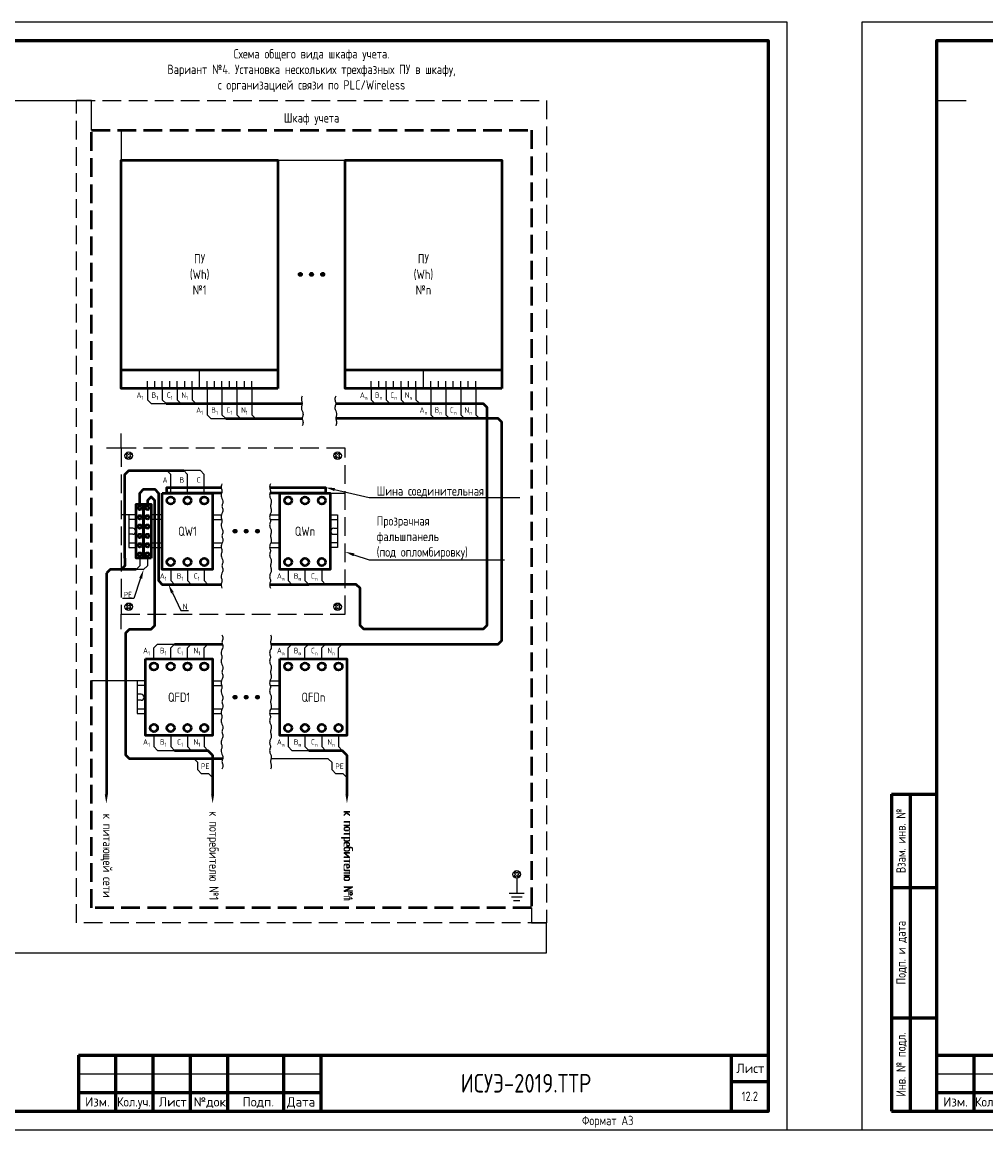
# Model space of a CAD drawing. Header units: millimetres. Extents: x -110 to 4101, y -10868 to 110.
# Tile 53 of 90: x 665 to 923, y -3794 to -3497. Entities that reach past the tile are written whole.
import ezdxf
from ezdxf import colors
from ezdxf.entities.mleader import LeaderData, LeaderLine
from ezdxf.enums import TextEntityAlignment as Align
from ezdxf.math import Vec2, Vec3

# ---------------------------------------------------------------- set-up
doc = ezdxf.new("R2010")
doc.units = ezdxf.units.MM
doc.linetypes.add('GOST2.303 4', pattern=[7, 5, -2, 0])
doc.layers.add('01.Вспомогательный_слой', color=1, linetype='Continuous', plot=False)
doc.layers.add('Формат', color=7, linetype='Continuous', lineweight=25)
doc.layers.add('Формат @ 1', color=7, linetype='Continuous', lineweight=25)
doc.styles.add('Формат', font='isocpeur.ttf')
doc.styles.add('ЭП', font='GOST.TTF')

# ---------------------------------------------------------------- blocks, each defined once
blk = doc.blocks.new('*U76')
at = {"layer": 'Формат', "color": 7, "linetype": 'Continuous', "lineweight": 60}
for p, q in [((-202, 85), (-190, 85)), ((-202, 85), (-202, 0)), ((-197, 85), (-197, 0)), ((-202, 60), (-190, 60)), ((-202, 25), (-190, 25)), ((20, 15), (205, 15)), ((20, 15), (20, 0)), ((30, 15), (30, 0)), ((40, 15), (40, 0)), ((50, 15), (50, 0)), ((60, 15), (60, 0)), ((75, 15), (75, 0)), ((85, 15), (85, 0)), ((195, 15), (195, 0)), ((195, 8), (205, 8)), ((20, 5), (85, 5)), ((-202, 0), (-190, 0))]:
    blk.add_line(p, q, dxfattribs=at)
at = {"layer": 'Формат', "color": 7, "linetype": 'Continuous', "lineweight": 25}
blk.add_line((20, 10), (85, 10), dxfattribs=at)
blk.add_lwpolyline([(-210, -5), (210, -5), (210, 292), (-210, 292)], close=True, dxfattribs=at)
at = {"layer": 'Формат', "color": 7, "linetype": 'Continuous', "lineweight": 60}
blk.add_lwpolyline([(-190, 0), (205, 0), (205, 287), (-190, 287)], close=True, dxfattribs=at)
at = {"layer": 'Формат', "color": 7, "linetype": 'Continuous', "lineweight": 25, "style": 'ЭП'}
for s, p in [('Взам. инв. №', (-199.5, 72.5)), ('Подп. и дата', (-199.5, 42.5)), ('Инв. № подл.', (-199.5, 12.5))]:
    blk.add_text(s, height=2.5, rotation=90, dxfattribs=at).set_placement(p, align=Align.MIDDLE_CENTER)
at = {"layer": 'Формат', "color": 7, "linetype": 'Continuous', "lineweight": 25, "style": 'Формат'}
for s, p in [('Лист', (196.38, 10.25)), ('Изм.', (21.81, 1.25)), ('Лист', (41.54, 1.25)), ('№док.', (50.89, 1.25)), ('Подп.', (63.99, 1.25)), ('Дата', (75.95, 1.25))]:
    blk.add_text(s, height=2.5, dxfattribs=at).set_placement(p)
at = {"layer": 'Формат', "color": 7, "linetype": 'Continuous', "lineweight": 25, "style": 'Формат', "width": 0.9}
blk.add_text('Кол.уч.', height=2.5, dxfattribs=at).set_placement((30.38, 1.25))
at = {"layer": 'Формат', "color": 7, "linetype": 'Continuous', "lineweight": 25, "style": 'ЭП', "flags": 8}
blk.add_attdef('N_ИНВ', text='', height=2.5, rotation=90, dxfattribs=at).set_placement((-193.5, 12.5), align=Align.MIDDLE_CENTER)
for tag, height, p in [('ОБОЗНАЧЕНИЕ', 5, (140, 7.5)), ('Лист', 2.5, (200, 4))]:
    blk.add_attdef(tag, text='', height=height, dxfattribs=at).set_placement(p, align=Align.MIDDLE_CENTER)
for tag, p in [('изм.№', (21, 7.5)), ('изм.уч.', (31, 7.5)), ('изм.лист', (41, 7.5)), ('изм.№_док.', (50.5, 7.5)), ('изм_дата', (76, 7.5)), ('ФОРМ.ЛИСТА', (155, -2.5))]:
    blk.add_attdef(tag, text='', height=2.5, dxfattribs=at).set_placement(p, align=Align.MIDDLE_LEFT)
blk = doc.blocks.new('*U77')
at = {"layer": 'Формат', "color": 7, "linetype": 'Continuous', "lineweight": 60}
for p, q in [((8, 85), (20, 85)), ((8, 85), (8, 0)), ((13, 85), (13, 0)), ((8, 60), (20, 60)), ((8, 25), (20, 25)), ((20, 15), (205, 15)), ((20, 15), (20, 0)), ((30, 15), (30, 0)), ((40, 15), (40, 0)), ((50, 15), (50, 0)), ((60, 15), (60, 0)), ((75, 15), (75, 0)), ((85, 15), (85, 0)), ((195, 15), (195, 0)), ((195, 8), (205, 8)), ((20, 5), (85, 5)), ((8, 0), (20, 0))]:
    blk.add_line(p, q, dxfattribs=at)
at = {"layer": 'Формат', "color": 7, "linetype": 'Continuous', "lineweight": 25}
blk.add_line((20, 10), (85, 10), dxfattribs=at)
blk.add_lwpolyline([(0, -5), (210, -5), (210, 292), (0, 292)], close=True, dxfattribs=at)
at = {"layer": 'Формат', "color": 7, "linetype": 'Continuous', "lineweight": 60}
blk.add_lwpolyline([(20, 0), (205, 0), (205, 287), (20, 287)], close=True, dxfattribs=at)
at = {"layer": 'Формат', "color": 7, "linetype": 'Continuous', "lineweight": 25, "style": 'ЭП'}
for s, p in [('Взам. инв. №', (10.5, 72.5)), ('Подп. и дата', (10.5, 42.5)), ('Инв. № подл.', (10.5, 12.5))]:
    blk.add_text(s, height=2.5, rotation=90, dxfattribs=at).set_placement(p, align=Align.MIDDLE_CENTER)
at = {"layer": 'Формат', "color": 7, "linetype": 'Continuous', "lineweight": 25, "style": 'Формат'}
for s, p in [('Лист', (196.38, 10.25)), ('Изм.', (21.81, 1.25)), ('Лист', (41.54, 1.25)), ('№док.', (50.89, 1.25)), ('Подп.', (63.99, 1.25)), ('Дата', (75.95, 1.25))]:
    blk.add_text(s, height=2.5, dxfattribs=at).set_placement(p)
at = {"layer": 'Формат', "color": 7, "linetype": 'Continuous', "lineweight": 25, "style": 'Формат', "width": 0.9}
blk.add_text('Кол.уч.', height=2.5, dxfattribs=at).set_placement((30.38, 1.25))
at = {"layer": 'Формат', "color": 7, "linetype": 'Continuous', "lineweight": 25, "style": 'ЭП', "flags": 8}
blk.add_attdef('N_ИНВ', text='', height=2.5, rotation=90, dxfattribs=at).set_placement((16.5, 12.5), align=Align.MIDDLE_CENTER)
for tag, height, p in [('ОБОЗНАЧЕНИЕ', 5, (140, 7.5)), ('Лист', 2.5, (200, 4))]:
    blk.add_attdef(tag, text='', height=height, dxfattribs=at).set_placement(p, align=Align.MIDDLE_CENTER)
for tag, p in [('изм.№', (21, 7.5)), ('изм.уч.', (31, 7.5)), ('изм.лист', (41, 7.5)), ('изм.№_док.', (50.5, 7.5)), ('изм_дата', (76, 7.5)), ('ФОРМ.ЛИСТА', (155, -2.5))]:
    blk.add_attdef(tag, text='', height=2.5, dxfattribs=at).set_placement(p, align=Align.MIDDLE_LEFT)

msp = doc.modelspace()

# ---------------------------------------------------------------- hatches: boundary and pattern name
at = {"ltscale": 0.2}
h = msp.add_hatch(color=256, dxfattribs=at)
h.dxf.hatch_style = 1
edge = h.paths.add_edge_path()
edge.add_arc((739.5, -3564.625), 0.5, 0, 360)
h = msp.add_hatch(color=256, dxfattribs=at)
h.dxf.hatch_style = 1
edge = h.paths.add_edge_path()
edge.add_arc((742.5, -3564.625), 0.5, 0, 360)
h = msp.add_hatch(color=256, dxfattribs=at)
h.dxf.hatch_style = 1
edge = h.paths.add_edge_path()
edge.add_arc((745.5, -3564.625), 0.5, 0, 360)
h = msp.add_hatch(color=256, dxfattribs=at)
h.dxf.hatch_style = 1
edge = h.paths.add_edge_path()
edge.add_arc((722, -3633.5), 0.5, 0, 360)
h = msp.add_hatch(color=256, dxfattribs=at)
h.dxf.hatch_style = 1
edge = h.paths.add_edge_path()
edge.add_arc((725, -3633.5), 0.5, 0, 360)
h = msp.add_hatch(color=256, dxfattribs=at)
h.dxf.hatch_style = 1
edge = h.paths.add_edge_path()
edge.add_arc((728, -3633.5), 0.5, 0, 360)
h = msp.add_hatch(color=256, dxfattribs=at)
h.dxf.hatch_style = 1
edge = h.paths.add_edge_path()
edge.add_arc((722, -3678), 0.5, 0, 360)
h = msp.add_hatch(color=256, dxfattribs=at)
h.dxf.hatch_style = 1
edge = h.paths.add_edge_path()
edge.add_arc((725, -3678), 0.5, 0, 360)
h = msp.add_hatch(color=256, dxfattribs=at)
h.dxf.hatch_style = 1
edge = h.paths.add_edge_path()
edge.add_arc((728, -3678), 0.5, 0, 360)

# ---------------------------------------------------------------- linework, layer by layer
at = {"linetype": 'GOST2.303 4', "lineweight": 50}
msp.add_lwpolyline([(683.5, -3526), (801.5, -3526), (801.5, -3734.5), (683.5, -3734.5)], close=True, dxfattribs=at)
at = {"lineweight": 50}
for points in [[(733.5, -3595.25), (691.5, -3595.25), (691.5, -3534), (733.5, -3534)], [(793.5, -3595.25), (751.5, -3595.25), (751.5, -3534), (793.5, -3534)], [(702.5, -3623.25), (716, -3623.25), (716, -3643.75), (702.5, -3643.75)], [(734, -3623.25), (747.5, -3623.25), (747.5, -3643.75), (734, -3643.75)], [(697.5, -3640.75), (695.5, -3640.75), (695.5, -3626.25), (697.5, -3626.25)], [(699.5, -3640.75), (697.5, -3640.75), (697.5, -3626.25), (699.5, -3626.25)], [(698, -3667.75), (716, -3667.75), (716, -3688.25), (698, -3688.25)], [(734, -3667.75), (752, -3667.75), (752, -3688.25), (734, -3688.25)]]:
    msp.add_lwpolyline(points, close=True, dxfattribs=at)
for points in [[(691.5, -3590.25), (733.5, -3590.25)], [(751.5, -3590.25), (793.5, -3590.25)], [(703.5, -3599.25), (740, -3599.25)], [(749, -3599.25), (788.5, -3599.25), (789.5, -3600.25), (789.5, -3658.75), (788.5, -3659.75), (756.5, -3659.75), (755.5, -3658.75), (755.5, -3648.75), (754.5, -3647.75), (741.75, -3647.75)], [(719.5, -3603.25), (740, -3603.25)], [(731.605, -3663.75), (792.5, -3663.75), (793.5, -3662.75), (793.5, -3604.25), (792.5, -3603.25), (749, -3603.25)], [(692.5, -3640.75), (692.5, -3618.25), (693.5, -3617.25), (708.25, -3617.25)], [(696.5, -3626.25), (696.5, -3623.25), (697.5, -3622.25), (700.5, -3622.25), (701.5, -3623.25), (701.5, -3646.75), (702.5, -3647.75), (718.288, -3647.75)], [(718.395, -3623.25), (703.75, -3623.25), (703.75, -3621.75), (718.288, -3621.75)], [(731.288, -3621.75), (746.25, -3621.75), (746.25, -3623.25), (731.395, -3623.25)], [(718.672, -3694.5), (693.75, -3694.5), (692.75, -3693.5), (692.75, -3660.75), (693.75, -3659.75), (699.5, -3659.75), (700.5, -3658.75), (700.5, -3625.25), (699.5, -3624.25), (699.5, -3624.25), (698.5, -3625.25), (698.5, -3626.25)], [(692.5, -3640.75), (692.5, -3642.75), (691.5, -3643.75), (691.5, -3643.75)], [(695.5, -3643.75), (688.5, -3643.75), (687.5, -3644.75), (687.5, -3644.75)], [(687.5, -3644.75), (687.5, -3704)], [(731.288, -3647.75), (741.75, -3647.75)], [(705.75, -3663.75), (718.605, -3663.75)], [(705.75, -3692.25), (714.75, -3692.25), (716, -3693.5)], [(716, -3693.5), (716, -3704)], [(741.75, -3692.25), (750.75, -3692.25), (752, -3693.5)], [(752, -3693.5), (752, -3704)]]:
    msp.add_lwpolyline(points, dxfattribs=at)
for points in [[(691.5, -3590.25), (691.5, -3595.25)], [(751.5, -3590.25), (751.5, -3595.25)], [(693.217, -3613.25), (692.793, -3612.826), (693.076, -3612.543), (693.5, -3612.967)], [(693.5, -3613.533), (693.076, -3613.957), (692.793, -3613.674), (693.217, -3613.25)], [(693.5, -3612.967), (693.924, -3612.543), (694.207, -3612.826), (693.783, -3613.25)], [(693.783, -3613.25), (694.207, -3613.674), (693.924, -3613.957), (693.5, -3613.533)], [(749.5, -3612.967), (749.076, -3612.543), (748.793, -3612.826), (749.217, -3613.25)], [(749.217, -3613.25), (748.793, -3613.674), (749.076, -3613.957), (749.5, -3613.533)], [(749.783, -3613.25), (750.207, -3612.826), (749.924, -3612.543), (749.5, -3612.967)], [(749.5, -3613.533), (749.924, -3613.957), (750.207, -3613.674), (749.783, -3613.25)], [(695.5, -3629.125), (693.5, -3629.125), (693.5, -3637.875), (695.5, -3637.875)], [(702.5, -3629.125), (699.5, -3629.125)], [(747.5, -3629.125), (749.5, -3629.125), (749.5, -3637.875), (747.5, -3637.875)], [(695.5, -3630.375), (693.5, -3630.375), (693.5, -3636.625), (695.5, -3636.625)], [(702.5, -3630.375), (699.5, -3630.375)], [(747.5, -3630.375), (749.5, -3630.375), (749.5, -3636.625), (747.5, -3636.625)], [(694.563, -3632.687), (693.5, -3632.687)], [(694.563, -3634.312), (693.5, -3634.312)], [(748.438, -3632.687), (749.5, -3632.687)], [(748.438, -3634.312), (749.5, -3634.312)], [(699.5, -3636.625), (702.5, -3636.625)], [(699.5, -3637.875), (702.5, -3637.875)], [(693.5, -3653.467), (693.076, -3653.043), (692.793, -3653.326), (693.217, -3653.75)], [(693.783, -3653.75), (694.207, -3653.326), (693.924, -3653.043), (693.5, -3653.467)], [(749.217, -3653.75), (748.793, -3653.326), (749.076, -3653.043), (749.5, -3653.467)], [(749.5, -3653.467), (749.924, -3653.043), (750.207, -3653.326), (749.783, -3653.75)], [(693.217, -3653.75), (692.793, -3654.174), (693.076, -3654.457), (693.5, -3654.033)], [(693.5, -3654.033), (693.924, -3654.457), (694.207, -3654.174), (693.783, -3653.75)], [(749.5, -3654.033), (749.076, -3654.457), (748.793, -3654.174), (749.217, -3653.75)], [(749.783, -3653.75), (750.207, -3654.174), (749.924, -3654.457), (749.5, -3654.033)], [(698, -3673.625), (695.75, -3673.625), (695.75, -3682.375), (698, -3682.375)], [(698, -3674.875), (695.75, -3674.875), (695.75, -3681.125), (698, -3681.125)], [(696.813, -3677.187), (695.75, -3677.187)], [(696.813, -3678.812), (695.75, -3678.812)], [(797.5, -3725.217), (797.076, -3724.793), (796.793, -3725.076), (797.217, -3725.5)], [(797.217, -3725.5), (796.793, -3725.924), (797.076, -3726.207), (797.5, -3725.783)], [(797.783, -3725.5), (798.207, -3725.076), (797.924, -3724.793), (797.5, -3725.217)], [(797.5, -3725.783), (797.924, -3726.207), (798.207, -3725.924), (797.783, -3725.5)]]:
    msp.add_lwpolyline(points)
at = {"ltscale": 0.2}
for points in [[(698.5, -3595.25), (698.5, -3598.25), (699.5, -3599.25), (699.5, -3599.25)], [(702.5, -3595.25), (702.5, -3598.25), (703.5, -3599.25), (703.5, -3599.25)], [(706.5, -3595.25), (706.5, -3598.25), (707.5, -3599.25), (707.5, -3599.25)], [(710.5, -3595.25), (710.5, -3598.25), (711.5, -3599.25), (711.5, -3599.25)], [(714.5, -3595.25), (714.5, -3602.25), (715.5, -3603.25), (715.5, -3603.25)], [(718.5, -3595.25), (718.5, -3602.25), (719.5, -3603.25), (719.5, -3603.25)], [(722.5, -3595.25), (722.5, -3602.25), (723.5, -3603.25), (723.5, -3603.25)], [(726.5, -3595.25), (726.5, -3602.25), (727.5, -3603.25), (727.5, -3603.25)], [(758.5, -3595.25), (758.5, -3598.25), (759.5, -3599.25), (759.5, -3599.25)], [(762.5, -3595.25), (762.5, -3598.25), (763.5, -3599.25), (763.5, -3599.25)], [(766.5, -3595.25), (766.5, -3598.25), (767.5, -3599.25), (767.5, -3599.25)], [(770.5, -3595.25), (770.5, -3598.25), (771.5, -3599.25), (771.5, -3599.25)], [(774.5, -3595.25), (774.5, -3602.25), (775.5, -3603.25), (775.5, -3603.25)], [(778.5, -3595.25), (778.5, -3602.25), (779.5, -3603.25), (779.5, -3603.25)], [(782.5, -3595.25), (782.5, -3602.25), (783.5, -3603.25), (783.5, -3603.25)], [(786.5, -3595.25), (786.5, -3602.25), (787.5, -3603.25), (787.5, -3603.25)], [(699.5, -3599.25), (703.5, -3599.25)], [(740, -3597.25), (739.856, -3597.603), (739.789, -3597.914), (739.78, -3598.19), (739.813, -3598.437), (739.868, -3598.661), (739.93, -3598.867), (739.979, -3599.062), (740, -3599.25), (739.979, -3599.438), (739.93, -3599.633), (739.868, -3599.839), (739.813, -3600.062), (739.78, -3600.31), (739.789, -3600.586), (739.856, -3600.897), (740, -3601.25)], [(749, -3597.25), (748.856, -3597.603), (748.789, -3597.914), (748.78, -3598.19), (748.813, -3598.437), (748.868, -3598.661), (748.93, -3598.867), (748.979, -3599.062), (749, -3599.25), (748.979, -3599.438), (748.93, -3599.633), (748.868, -3599.839), (748.813, -3600.062), (748.78, -3600.31), (748.789, -3600.586), (748.856, -3600.897), (749, -3601.25)], [(759.5, -3599.25), (763.5, -3599.25)], [(771.5, -3599.25), (767.5, -3599.25)], [(740, -3601.25), (740.144, -3601.603), (740.211, -3601.914), (740.22, -3602.19), (740.188, -3602.437), (740.132, -3602.661), (740.07, -3602.867), (740.021, -3603.062), (740, -3603.25), (740.021, -3603.438), (740.07, -3603.633), (740.132, -3603.839), (740.188, -3604.062), (740.22, -3604.31), (740.211, -3604.586), (740.144, -3604.897), (740, -3605.25)], [(749, -3601.25), (749.144, -3601.603), (749.211, -3601.914), (749.22, -3602.19), (749.188, -3602.437), (749.132, -3602.661), (749.07, -3602.867), (749.021, -3603.062), (749, -3603.25), (749.021, -3603.438), (749.07, -3603.633), (749.132, -3603.839), (749.188, -3604.062), (749.22, -3604.31), (749.211, -3604.586), (749.144, -3604.897), (749, -3605.25)], [(715.5, -3603.25), (719.5, -3603.25)], [(779.5, -3603.25), (775.5, -3603.25)], [(775.5, -3603.25), (779.5, -3603.25)], [(709.25, -3623.25), (709.25, -3618.25), (708.25, -3617.25), (703.75, -3617.25)], [(704.75, -3623.25), (704.75, -3618.25), (703.75, -3617.25), (703.75, -3617.25)], [(713.75, -3623.25), (713.75, -3618.25), (712.75, -3617.25), (708.25, -3617.25)], [(718.5, -3620.75), (718.356, -3621.103), (718.289, -3621.414), (718.28, -3621.69), (718.313, -3621.937), (718.368, -3622.161), (718.43, -3622.367), (718.479, -3622.562), (718.5, -3622.75), (718.479, -3622.938), (718.43, -3623.133), (718.368, -3623.339), (718.313, -3623.562), (718.28, -3623.81), (718.289, -3624.086), (718.356, -3624.397), (718.5, -3624.75)], [(731.5, -3620.75), (731.356, -3621.103), (731.289, -3621.414), (731.28, -3621.69), (731.313, -3621.937), (731.368, -3622.161), (731.43, -3622.367), (731.479, -3622.562), (731.5, -3622.75), (731.479, -3622.938), (731.43, -3623.133), (731.368, -3623.339), (731.313, -3623.562), (731.28, -3623.81), (731.289, -3624.086), (731.356, -3624.397), (731.5, -3624.75)], [(718.5, -3624.75), (718.644, -3625.103), (718.711, -3625.414), (718.72, -3625.69), (718.688, -3625.937), (718.632, -3626.161), (718.57, -3626.367), (718.521, -3626.562), (718.5, -3626.75), (718.521, -3626.938), (718.57, -3627.133), (718.632, -3627.339), (718.688, -3627.562), (718.72, -3627.81), (718.711, -3628.086), (718.644, -3628.397), (718.5, -3628.75)], [(731.5, -3624.75), (731.644, -3625.103), (731.711, -3625.414), (731.72, -3625.69), (731.688, -3625.937), (731.632, -3626.161), (731.57, -3626.367), (731.521, -3626.562), (731.5, -3626.75), (731.521, -3626.938), (731.57, -3627.133), (731.632, -3627.339), (731.688, -3627.562), (731.72, -3627.81), (731.711, -3628.086), (731.644, -3628.397), (731.5, -3628.75)], [(716, -3629.125), (718.352, -3629.125)], [(718.5, -3628.75), (718.356, -3629.103), (718.289, -3629.414), (718.28, -3629.69), (718.313, -3629.937), (718.368, -3630.161), (718.43, -3630.367), (718.479, -3630.562), (718.5, -3630.75), (718.479, -3630.938), (718.43, -3631.133), (718.368, -3631.339), (718.313, -3631.562), (718.28, -3631.81), (718.289, -3632.086), (718.356, -3632.397), (718.5, -3632.75)], [(731.5, -3628.75), (731.356, -3629.103), (731.289, -3629.414), (731.28, -3629.69), (731.313, -3629.937), (731.368, -3630.161), (731.43, -3630.367), (731.479, -3630.562), (731.5, -3630.75), (731.479, -3630.938), (731.43, -3631.133), (731.368, -3631.339), (731.313, -3631.562), (731.28, -3631.81), (731.289, -3632.086), (731.356, -3632.397), (731.5, -3632.75)], [(731.352, -3629.125), (734, -3629.125)], [(716, -3630.375), (718.432, -3630.375)], [(731.432, -3630.375), (734, -3630.375)], [(718.5, -3632.75), (718.644, -3633.103), (718.711, -3633.414), (718.72, -3633.69), (718.688, -3633.937), (718.632, -3634.161), (718.57, -3634.367), (718.521, -3634.562), (718.5, -3634.75), (718.521, -3634.938), (718.57, -3635.133), (718.632, -3635.339), (718.688, -3635.562), (718.72, -3635.81), (718.711, -3636.086), (718.644, -3636.397), (718.5, -3636.75)], [(731.5, -3632.75), (731.644, -3633.103), (731.711, -3633.414), (731.72, -3633.69), (731.688, -3633.937), (731.632, -3634.161), (731.57, -3634.367), (731.521, -3634.562), (731.5, -3634.75), (731.521, -3634.938), (731.57, -3635.133), (731.632, -3635.339), (731.688, -3635.562), (731.72, -3635.81), (731.711, -3636.086), (731.644, -3636.397), (731.5, -3636.75)], [(716, -3636.625), (718.551, -3636.625)], [(716, -3637.875), (718.304, -3637.875)], [(718.5, -3636.75), (718.356, -3637.103), (718.289, -3637.414), (718.28, -3637.69), (718.313, -3637.937), (718.368, -3638.161), (718.43, -3638.367), (718.479, -3638.562), (718.5, -3638.75), (718.479, -3638.938), (718.43, -3639.133), (718.368, -3639.339), (718.313, -3639.562), (718.28, -3639.81), (718.289, -3640.086), (718.356, -3640.397), (718.5, -3640.75)], [(731.5, -3636.75), (731.356, -3637.103), (731.289, -3637.414), (731.28, -3637.69), (731.313, -3637.937), (731.368, -3638.161), (731.43, -3638.367), (731.479, -3638.562), (731.5, -3638.75), (731.479, -3638.938), (731.43, -3639.133), (731.368, -3639.339), (731.313, -3639.562), (731.28, -3639.81), (731.289, -3640.086), (731.356, -3640.397), (731.5, -3640.75)], [(731.304, -3637.875), (734, -3637.875)], [(731.551, -3636.625), (734, -3636.625)], [(696.5, -3640.75), (696.5, -3642.75), (695.5, -3643.75), (695.5, -3643.75)], [(698.5, -3640.75), (698.5, -3642.75), (697.5, -3643.75), (697.5, -3643.75)], [(718.5, -3640.75), (718.644, -3641.103), (718.711, -3641.414), (718.72, -3641.69), (718.688, -3641.937), (718.632, -3642.161), (718.57, -3642.367), (718.521, -3642.562), (718.5, -3642.75), (718.521, -3642.938), (718.57, -3643.133), (718.632, -3643.339), (718.688, -3643.562), (718.72, -3643.81), (718.711, -3644.086), (718.644, -3644.397), (718.5, -3644.75)], [(731.5, -3640.75), (731.644, -3641.103), (731.711, -3641.414), (731.72, -3641.69), (731.688, -3641.937), (731.632, -3642.161), (731.57, -3642.367), (731.521, -3642.562), (731.5, -3642.75), (731.521, -3642.938), (731.57, -3643.133), (731.632, -3643.339), (731.688, -3643.562), (731.72, -3643.81), (731.711, -3644.086), (731.644, -3644.397), (731.5, -3644.75)], [(697.5, -3643.75), (695.5, -3643.75)], [(704.75, -3643.75), (704.75, -3646.75), (705.75, -3647.75), (710.25, -3647.75)], [(709.25, -3643.75), (709.25, -3646.75), (710.25, -3647.75), (710.25, -3647.75)], [(713.75, -3643.75), (713.75, -3646.75), (714.75, -3647.75), (714.75, -3647.75)], [(736.25, -3643.75), (736.25, -3646.75), (737.25, -3647.75), (741.75, -3647.75)], [(740.75, -3643.75), (740.75, -3646.75), (741.75, -3647.75), (741.75, -3647.75)], [(745.25, -3643.75), (745.25, -3646.75), (746.25, -3647.75), (746.25, -3647.75)], [(718.5, -3644.75), (718.356, -3645.103), (718.289, -3645.414), (718.28, -3645.69), (718.313, -3645.937), (718.368, -3646.161), (718.43, -3646.367), (718.479, -3646.562), (718.5, -3646.75), (718.479, -3646.938), (718.43, -3647.133), (718.368, -3647.339), (718.313, -3647.562), (718.28, -3647.81), (718.289, -3648.086), (718.356, -3648.397), (718.5, -3648.75)], [(731.5, -3644.75), (731.356, -3645.103), (731.289, -3645.414), (731.28, -3645.69), (731.313, -3645.937), (731.368, -3646.161), (731.43, -3646.367), (731.479, -3646.562), (731.5, -3646.75), (731.479, -3646.938), (731.43, -3647.133), (731.368, -3647.339), (731.313, -3647.562), (731.28, -3647.81), (731.289, -3648.086), (731.356, -3648.397), (731.5, -3648.75)], [(718.5, -3661.25), (718.644, -3661.603), (718.711, -3661.914), (718.72, -3662.19), (718.688, -3662.437), (718.632, -3662.661), (718.57, -3662.867), (718.521, -3663.062), (718.5, -3663.25), (718.521, -3663.438), (718.57, -3663.633), (718.632, -3663.839), (718.688, -3664.062), (718.72, -3664.31), (718.711, -3664.586), (718.644, -3664.897), (718.5, -3665.25)], [(731.5, -3661.25), (731.644, -3661.603), (731.711, -3661.914), (731.72, -3662.19), (731.688, -3662.437), (731.632, -3662.661), (731.57, -3662.867), (731.521, -3663.062), (731.5, -3663.25), (731.521, -3663.438), (731.57, -3663.633), (731.632, -3663.839), (731.688, -3664.062), (731.72, -3664.31), (731.711, -3664.586), (731.644, -3664.897), (731.5, -3665.25)], [(700.25, -3667.75), (700.25, -3664.75), (701.25, -3663.75), (705.75, -3663.75)], [(704.75, -3667.75), (704.75, -3664.75), (705.75, -3663.75), (705.75, -3663.75)], [(709.25, -3667.75), (709.25, -3664.75), (710.25, -3663.75), (710.25, -3663.75)], [(713.75, -3667.75), (713.75, -3664.75), (714.75, -3663.75), (714.75, -3663.75)], [(736.25, -3667.75), (736.25, -3664.75), (737.25, -3663.75), (741.75, -3663.75)], [(740.75, -3667.75), (740.75, -3664.75), (741.75, -3663.75), (741.75, -3663.75)], [(745.25, -3667.75), (745.25, -3664.75), (746.25, -3663.75), (746.25, -3663.75)], [(749.75, -3667.75), (749.75, -3664.75), (750.75, -3663.75), (750.75, -3663.75)], [(718.5, -3665.25), (718.356, -3665.603), (718.289, -3665.914), (718.28, -3666.19), (718.313, -3666.437), (718.368, -3666.661), (718.43, -3666.867), (718.479, -3667.062), (718.5, -3667.25), (718.479, -3667.438), (718.43, -3667.633), (718.368, -3667.839), (718.313, -3668.062), (718.28, -3668.31), (718.289, -3668.586), (718.356, -3668.897), (718.5, -3669.25)], [(731.5, -3665.25), (731.356, -3665.603), (731.289, -3665.914), (731.28, -3666.19), (731.313, -3666.437), (731.368, -3666.661), (731.43, -3666.867), (731.479, -3667.062), (731.5, -3667.25), (731.479, -3667.438), (731.43, -3667.633), (731.368, -3667.839), (731.313, -3668.062), (731.28, -3668.31), (731.289, -3668.586), (731.356, -3668.897), (731.5, -3669.25)], [(718.5, -3669.25), (718.644, -3669.603), (718.711, -3669.914), (718.72, -3670.19), (718.688, -3670.437), (718.632, -3670.661), (718.57, -3670.867), (718.521, -3671.062), (718.5, -3671.25), (718.521, -3671.438), (718.57, -3671.633), (718.632, -3671.839), (718.688, -3672.062), (718.72, -3672.31), (718.711, -3672.586), (718.644, -3672.897), (718.5, -3673.25)], [(731.5, -3669.25), (731.644, -3669.603), (731.711, -3669.914), (731.72, -3670.19), (731.688, -3670.437), (731.632, -3670.661), (731.57, -3670.867), (731.521, -3671.062), (731.5, -3671.25), (731.521, -3671.438), (731.57, -3671.633), (731.632, -3671.839), (731.688, -3672.062), (731.72, -3672.31), (731.711, -3672.586), (731.644, -3672.897), (731.5, -3673.25)], [(716, -3673.625), (718.352, -3673.625)], [(718.5, -3673.25), (718.356, -3673.603), (718.289, -3673.914), (718.28, -3674.19), (718.313, -3674.437), (718.368, -3674.661), (718.43, -3674.867), (718.479, -3675.062), (718.5, -3675.25), (718.479, -3675.438), (718.43, -3675.633), (718.368, -3675.839), (718.313, -3676.062), (718.28, -3676.31), (718.289, -3676.586), (718.356, -3676.897), (718.5, -3677.25)], [(731.5, -3673.25), (731.356, -3673.603), (731.289, -3673.914), (731.28, -3674.19), (731.313, -3674.437), (731.368, -3674.661), (731.43, -3674.867), (731.479, -3675.062), (731.5, -3675.25), (731.479, -3675.438), (731.43, -3675.633), (731.368, -3675.839), (731.313, -3676.062), (731.28, -3676.31), (731.289, -3676.586), (731.356, -3676.897), (731.5, -3677.25)], [(731.352, -3673.625), (734, -3673.625)], [(716, -3674.875), (718.432, -3674.875)], [(731.432, -3674.875), (734, -3674.875)], [(718.5, -3677.25), (718.644, -3677.603), (718.711, -3677.914), (718.72, -3678.19), (718.688, -3678.437), (718.632, -3678.661), (718.57, -3678.867), (718.521, -3679.062), (718.5, -3679.25), (718.521, -3679.438), (718.57, -3679.633), (718.632, -3679.839), (718.688, -3680.062), (718.72, -3680.31), (718.711, -3680.586), (718.644, -3680.897), (718.5, -3681.25)], [(731.5, -3677.25), (731.644, -3677.603), (731.711, -3677.914), (731.72, -3678.19), (731.688, -3678.437), (731.632, -3678.661), (731.57, -3678.867), (731.521, -3679.062), (731.5, -3679.25), (731.521, -3679.438), (731.57, -3679.633), (731.632, -3679.839), (731.688, -3680.062), (731.72, -3680.31), (731.711, -3680.586), (731.644, -3680.897), (731.5, -3681.25)], [(716, -3681.125), (718.551, -3681.125)], [(716, -3682.375), (718.304, -3682.375)], [(718.5, -3681.25), (718.356, -3681.603), (718.289, -3681.914), (718.28, -3682.19), (718.313, -3682.437), (718.368, -3682.661), (718.43, -3682.867), (718.479, -3683.062), (718.5, -3683.25), (718.479, -3683.438), (718.43, -3683.633), (718.368, -3683.839), (718.313, -3684.062), (718.28, -3684.31), (718.289, -3684.586), (718.356, -3684.897), (718.5, -3685.25)], [(731.5, -3681.25), (731.356, -3681.603), (731.289, -3681.914), (731.28, -3682.19), (731.313, -3682.437), (731.368, -3682.661), (731.43, -3682.867), (731.479, -3683.062), (731.5, -3683.25), (731.479, -3683.438), (731.43, -3683.633), (731.368, -3683.839), (731.313, -3684.062), (731.28, -3684.31), (731.289, -3684.586), (731.356, -3684.897), (731.5, -3685.25)], [(731.304, -3682.375), (734, -3682.375)], [(731.551, -3681.125), (734, -3681.125)], [(718.5, -3685.25), (718.644, -3685.603), (718.711, -3685.914), (718.72, -3686.19), (718.688, -3686.437), (718.632, -3686.661), (718.57, -3686.867), (718.521, -3687.062), (718.5, -3687.25), (718.521, -3687.438), (718.57, -3687.633), (718.632, -3687.839), (718.688, -3688.062), (718.72, -3688.31), (718.711, -3688.586), (718.644, -3688.897), (718.5, -3689.25)], [(731.5, -3685.25), (731.644, -3685.603), (731.711, -3685.914), (731.72, -3686.19), (731.688, -3686.437), (731.632, -3686.661), (731.57, -3686.867), (731.521, -3687.062), (731.5, -3687.25), (731.521, -3687.438), (731.57, -3687.633), (731.632, -3687.839), (731.688, -3688.062), (731.72, -3688.31), (731.711, -3688.586), (731.644, -3688.897), (731.5, -3689.25)], [(700.25, -3688.25), (700.25, -3691.25), (701.25, -3692.25), (705.75, -3692.25)], [(704.75, -3688.25), (704.75, -3691.25), (705.75, -3692.25), (705.75, -3692.25)], [(709.25, -3688.25), (709.25, -3691.25), (710.25, -3692.25), (710.25, -3692.25)], [(713.75, -3688.25), (713.75, -3691.25), (714.75, -3692.25), (714.75, -3692.25)], [(736.25, -3688.25), (736.25, -3691.25), (737.25, -3692.25), (741.75, -3692.25)], [(740.75, -3688.25), (740.75, -3691.25), (741.75, -3692.25), (741.75, -3692.25)], [(745.25, -3688.25), (745.25, -3691.25), (746.25, -3692.25), (746.25, -3692.25)], [(749.75, -3688.25), (749.75, -3691.25), (750.75, -3692.25), (750.75, -3692.25)], [(718.5, -3689.25), (718.356, -3689.603), (718.289, -3689.914), (718.28, -3690.19), (718.313, -3690.437), (718.368, -3690.661), (718.43, -3690.867), (718.479, -3691.062), (718.5, -3691.25), (718.479, -3691.438), (718.43, -3691.633), (718.368, -3691.839), (718.313, -3692.062), (718.28, -3692.31), (718.289, -3692.586), (718.356, -3692.897), (718.5, -3693.25)], [(731.5, -3689.25), (731.356, -3689.603), (731.289, -3689.914), (731.28, -3690.19), (731.313, -3690.437), (731.368, -3690.661), (731.43, -3690.867), (731.479, -3691.062), (731.5, -3691.25), (731.479, -3691.438), (731.43, -3691.633), (731.368, -3691.839), (731.313, -3692.062), (731.28, -3692.31), (731.289, -3692.586), (731.356, -3692.897), (731.5, -3693.25)], [(716, -3699.5), (716, -3699.5), (715, -3698.5), (713, -3698.5), (712, -3697.5), (712, -3695.5), (711, -3694.5), (711, -3694.5)], [(718.5, -3693.25), (718.644, -3693.603), (718.711, -3693.914), (718.72, -3694.19), (718.688, -3694.437), (718.632, -3694.661), (718.57, -3694.867), (718.521, -3695.062), (718.5, -3695.25), (718.521, -3695.438), (718.57, -3695.633), (718.632, -3695.839), (718.688, -3696.062), (718.72, -3696.31), (718.711, -3696.586), (718.644, -3696.897), (718.5, -3697.25)], [(731.5, -3693.25), (731.644, -3693.603), (731.711, -3693.914), (731.72, -3694.19), (731.688, -3694.437), (731.632, -3694.661), (731.57, -3694.867), (731.521, -3695.062), (731.5, -3695.25), (731.521, -3695.438), (731.57, -3695.633), (731.632, -3695.839), (731.688, -3696.062), (731.72, -3696.31), (731.711, -3696.586), (731.644, -3696.897), (731.5, -3697.25)], [(747, -3694.5), (731.672, -3694.5)], [(752, -3699.5), (752, -3699.5), (751, -3698.5), (749, -3698.5), (748, -3697.5), (748, -3695.5), (747, -3694.5), (747, -3694.5)]]:
    msp.add_lwpolyline(points, dxfattribs=at)
at = {"linetype": 'GOST2.303 4'}
msp.add_lwpolyline([(691.5, -3655.75), (751.5, -3655.75), (751.5, -3611.25), (691.5, -3611.25)], close=True, dxfattribs=at)
at = {"ltscale": 2}
for points in [[(797.5, -3726.5), (797.5, -3726.5), (797.5, -3730.5)], [(795.5, -3730.5), (799.5, -3730.5)], [(796.077, -3731.5), (798.923, -3731.5)], [(796.655, -3732.5), (798.345, -3732.5)]]:
    msp.add_lwpolyline(points, dxfattribs=at)
at = {"ltscale": 0.2}
for centre in [(739.5, -3564.625), (742.5, -3564.625), (745.5, -3564.625), (722, -3633.5), (725, -3633.5), (728, -3633.5), (722, -3678), (725, -3678), (728, -3678)]:
    msp.add_circle(centre, 0.5, dxfattribs=at)
for centre in [(693.5, -3613.25), (749.5, -3613.25), (693.5, -3653.75), (749.5, -3653.75), (797.5, -3725.5)]:
    msp.add_circle(centre, 1)
at = {"lineweight": 50}
for centre, radius in [((704.75, -3625.25), 1), ((709.25, -3625.25), 1), ((713.75, -3625.25), 1), ((736.25, -3625.25), 1), ((740.75, -3625.25), 1), ((745.25, -3625.25), 1), ((696.5, -3627.25), 0.5), ((696.5, -3629.75), 0.5), ((698.5, -3627.25), 0.5), ((698.5, -3629.75), 0.5), ((696.5, -3632.25), 0.5), ((698.5, -3632.25), 0.5), ((696.5, -3634.75), 0.5), ((698.5, -3634.75), 0.5), ((696.5, -3637.25), 0.5), ((698.5, -3637.25), 0.5), ((696.5, -3639.75), 0.5), ((698.5, -3639.75), 0.5), ((704.75, -3641.75), 1), ((709.25, -3641.75), 1), ((713.75, -3641.75), 1), ((736.25, -3641.75), 1), ((740.75, -3641.75), 1), ((745.25, -3641.75), 1), ((700.25, -3669.75), 1), ((704.75, -3669.75), 1), ((709.25, -3669.75), 1), ((713.75, -3669.75), 1), ((736.25, -3669.75), 1), ((740.75, -3669.75), 1), ((745.25, -3669.75), 1), ((749.75, -3669.75), 1), ((700.25, -3686.25), 1), ((704.75, -3686.25), 1), ((709.25, -3686.25), 1), ((713.75, -3686.25), 1), ((736.25, -3686.25), 1), ((740.75, -3686.25), 1), ((745.25, -3686.25), 1), ((749.75, -3686.25), 1)]:
    msp.add_circle(centre, radius, dxfattribs=at)
for centre, start, end in [((694.563, -3633.5), 270, 90), ((748.438, -3633.5), 90, 270), ((696.813, -3678), 270, 90)]:
    msp.add_arc(centre, 0.812, start, end)
for points in [[(687.917, -3704), (687.083, -3704), (687.5, -3706.5)], [(716.417, -3704), (715.583, -3704), (716, -3706.5)], [(752.417, -3704), (751.583, -3704), (752, -3706.5)], [(752.417, -3704), (751.583, -3704), (752, -3706.5)]]:
    msp.add_solid(points)
at = {"layer": '01.Вспомогательный_слой'}
for points in [[(910, -3502), (910, -3518), (918, -3518)], [(910, -3502), (910, -3518), (918, -3518)], [(712.5, -3595.25), (712.5, -3590.25)], [(772.5, -3595.25), (772.5, -3590.25)], [(870, -3794), (890, -3794)]]:
    msp.add_lwpolyline(points, dxfattribs=at)
at = {"layer": '01.Вспомогательный_слой', "ltscale": 0.2}
for points in [[(655.5, -3518), (679.5, -3518)], [(683.5, -3526), (683.5, -3518), (679.5, -3518)], [(691.5, -3526), (691.5, -3534)], [(733.5, -3534), (751.5, -3534)], [(700.5, -3595.25), (698.5, -3595.25), (698.5, -3593.25)], [(702.5, -3595.25), (700.5, -3595.25), (700.5, -3593.25)], [(704.5, -3595.25), (702.5, -3595.25), (702.5, -3593.25)], [(706.5, -3595.25), (704.5, -3595.25), (704.5, -3593.25)], [(708.5, -3595.25), (706.5, -3595.25), (706.5, -3593.25)], [(710.5, -3595.25), (708.5, -3595.25), (708.5, -3593.25)], [(712.5, -3595.25), (710.5, -3595.25), (710.5, -3593.25)], [(712.5, -3595.25), (714.5, -3595.25), (714.5, -3593.25)], [(714.5, -3595.25), (716.5, -3595.25), (716.5, -3593.25)], [(716.5, -3595.25), (718.5, -3595.25), (718.5, -3593.25)], [(718.5, -3595.25), (720.5, -3595.25), (720.5, -3593.25)], [(720.5, -3595.25), (722.5, -3595.25), (722.5, -3593.25)], [(722.5, -3595.25), (724.5, -3595.25), (724.5, -3593.25)], [(724.5, -3595.25), (726.5, -3595.25), (726.5, -3593.25)], [(760.5, -3595.25), (758.5, -3595.25), (758.5, -3593.25)], [(762.5, -3595.25), (760.5, -3595.25), (760.5, -3593.25)], [(764.5, -3595.25), (762.5, -3595.25), (762.5, -3593.25)], [(766.5, -3595.25), (764.5, -3595.25), (764.5, -3593.25)], [(768.5, -3595.25), (766.5, -3595.25), (766.5, -3593.25)], [(770.5, -3595.25), (768.5, -3595.25), (768.5, -3593.25)], [(772.5, -3595.25), (770.5, -3595.25), (770.5, -3593.25)], [(772.5, -3595.25), (774.5, -3595.25), (774.5, -3593.25)], [(774.5, -3595.25), (776.5, -3595.25), (776.5, -3593.25)], [(776.5, -3595.25), (778.5, -3595.25), (778.5, -3593.25)], [(778.5, -3595.25), (780.5, -3595.25), (780.5, -3593.25)], [(780.5, -3595.25), (782.5, -3595.25), (782.5, -3593.25)], [(782.5, -3595.25), (784.5, -3595.25), (784.5, -3593.25)], [(784.5, -3595.25), (786.5, -3595.25), (786.5, -3593.25)], [(710.25, -3595.25), (714.75, -3595.25)], [(714.796, -3595.25), (719.296, -3595.25)], [(770.25, -3595.25), (774.75, -3595.25)], [(770.25, -3595.25), (774.75, -3595.25)], [(774.796, -3595.25), (779.296, -3595.25)], [(774.796, -3595.25), (779.296, -3595.25)], [(691.5, -3611.25), (691.5, -3607.25)], [(691.5, -3611.25), (687.5, -3611.25)], [(747.5, -3623.25), (751.5, -3623.25)], [(693.5, -3629.125), (691.5, -3629.125)], [(691.5, -3659.75), (691.5, -3655.75)], [(695.75, -3673.625), (683.5, -3673.625)], [(801.5, -3734.5), (801.5, -3738.5), (805.5, -3738.5)], [(529.5, -3738.5), (529.5, -3746.5), (805.5, -3746.5), (805.5, -3738.5)]]:
    msp.add_lwpolyline(points, dxfattribs=at)
at = {"layer": '01.Вспомогательный_слой', "linetype": 'GOST2.303 4'}
msp.add_lwpolyline([(679.5, -3518), (805.5, -3518), (805.5, -3738.5), (679.5, -3738.5)], close=True, dxfattribs=at)

# ---------------------------------------------------------------- block references
at = {"layer": 'Формат @ 1', "color": 0, "ltscale": 0.7}
for name, p, values in [('*U76', (660, -3789), {'ОБОЗНАЧЕНИЕ': 'ИСУЭ-2019.ТТР', 'Лист': '12.2', 'ФОРМ.ЛИСТА': 'Формат А3'}), ('*U77', (890, -3789), {'ОБОЗНАЧЕНИЕ': 'ИСУЭ-2019.ТТР', 'Лист': '12.3', 'ФОРМ.ЛИСТА': 'Формат А3'})]:
    msp.add_blockref(name, p, dxfattribs=at).add_auto_attribs(values)

# ---------------------------------------------------------------- texts
at = {"attachment_point": 5, "style": 'ЭП'}
for s, insert, char_height, width in [('Схема общего вида шкафа учета. ^JВариант №4. Установка нескольких трехфазных ПУ в шкафу, ^Jс организацией связи по PLC/Wireless', (742.5, -3510), 2.5, 126), ('Шкаф учета', (742.5, -3523), 2.5, 118), ('ПУ \\P(Wh)\\P№1', (712.5, -3564.625), 2.5, 42), ('ПУ \\P(Wh)\\P№n', (772.5, -3564.625), 2.5, 42), ('\\A1;A{\\H0.7x;\\S^ 1;}', (696.5, -3597.25), 1.5, 4), ('\\A1;B{\\H0.7x;\\S^ 1;}', (700.5, -3597.25), 1.5, 4), ('\\A1;C{\\H0.7x;\\S^ 1;}', (704.5, -3597.25), 1.5, 4), ('\\A1;N{\\H0.7x;\\S^ 1;}', (708.5, -3597.25), 1.5, 4), ('\\A1;A{\\H0.7x;\\S^ n;}', (756.5, -3597.25), 1.5, 4), ('\\A1;B{\\H0.7x;\\S^ n;}', (760.5, -3597.25), 1.5, 4), ('\\A1;C{\\H0.7x;\\S^ n;}', (764.5, -3597.25), 1.5, 4), ('\\A1;N{\\H0.7x;\\S^ n;}', (768.5, -3597.25), 1.5, 4), ('\\A1;A{\\H0.7x;\\S^ 1;}', (712.5, -3601.25), 1.5, 4), ('\\A1;B{\\H0.7x;\\S^ 1;}', (716.5, -3601.25), 1.5, 4), ('\\A1;C{\\H0.7x;\\S^ 1;}', (720.5, -3601.25), 1.5, 4), ('\\A1;N{\\H0.7x;\\S^ 1;}', (724.5, -3601.25), 1.5, 4), ('\\A1;A{\\H0.7x;\\S^ n;}', (772.5, -3601.25), 1.5, 4), ('\\A1;B{\\H0.7x;\\S^ n;}', (776.5, -3601.25), 1.5, 4), ('\\A1;C{\\H0.7x;\\S^ n;}', (780.5, -3601.25), 1.5, 4), ('\\A1;N{\\H0.7x;\\S^ n;}', (784.5, -3601.25), 1.5, 4), ('A', (703.25, -3619.75), 1.5, 3), ('B', (707.75, -3619.75), 1.5, 3), ('C', (712.25, -3619.75), 1.5, 3), ('QW1', (709.25, -3633.5), 2.5, 13.5), ('QWn', (740.75, -3633.5), 2.5, 13.5), ('\\A1;A{\\H0.7x;\\S^ 1;}', (702.75, -3645.75), 1.5, 4), ('\\A1;B{\\H0.7x;\\S^ 1;}', (707.25, -3645.75), 1.5, 4), ('\\A1;C{\\H0.7x;\\S^ 1;}', (711.75, -3645.75), 1.5, 4), ('\\A1;A{\\H0.7x;\\S^ n;}', (734.25, -3645.75), 1.5, 4), ('\\A1;B{\\H0.7x;\\S^ n;}', (738.75, -3645.75), 1.5, 4), ('\\A1;C{\\H0.7x;\\S^ n;}', (743.25, -3645.75), 1.5, 4), ('\\A1;C{\\H0.7x;\\S^ 1;}', (707.25, -3665.75), 1.5, 4), ('\\A1;C{\\H0.7x;\\S^ n;}', (743.25, -3665.75), 1.5, 4), ('\\A1;A{\\H0.7x;\\S^ 1;}', (698.25, -3665.75), 1.5, 4), ('\\A1;B{\\H0.7x;\\S^ 1;}', (702.75, -3665.75), 1.5, 4), ('\\A1;N{\\H0.7x;\\S^ 1;}', (711.75, -3665.75), 1.5, 4), ('\\A1;A{\\H0.7x;\\S^ n;}', (734.25, -3665.75), 1.5, 4), ('\\A1;B{\\H0.7x;\\S^ n;}', (738.75, -3665.75), 1.5, 4), ('\\A1;N{\\H0.7x;\\S^ n;}', (747.75, -3665.75), 1.5, 4), ('QFD1', (707, -3678), 2.5, 18), ('QFDn', (743, -3678), 2.5, 18), ('\\A1;A{\\H0.7x;\\S^ 1;}', (698.25, -3690.25), 1.5, 4), ('\\A1;B{\\H0.7x;\\S^ 1;}', (702.75, -3690.25), 1.5, 4), ('\\A1;C{\\H0.7x;\\S^ 1;}', (707.25, -3690.25), 1.5, 4), ('\\A1;N{\\H0.7x;\\S^ 1;}', (711.75, -3690.25), 1.5, 4), ('\\A1;A{\\H0.7x;\\S^ n;}', (734.25, -3690.25), 1.5, 4), ('\\A1;B{\\H0.7x;\\S^ n;}', (738.75, -3690.25), 1.5, 4), ('\\A1;C{\\H0.7x;\\S^ n;}', (743.25, -3690.25), 1.5, 4), ('\\A1;N{\\H0.7x;\\S^ n;}', (747.75, -3690.25), 1.5, 4), ('\\A1;PE', (714, -3696.5), 1.5, 4), ('\\A1;PE', (750, -3696.5), 1.5, 4)]:
    msp.add_mtext(s, dxfattribs=dict(at, insert=insert, char_height=char_height, width=width))
at = {"char_height": 2.5, "width": 25.5, "attachment_point": 5, "rotation": 270, "style": 'ЭП'}
for s, insert in [('к потребителю №1', (716, -3720.5)), ('к потребителю №n', (752, -3720.5)), ('к потребителю №1', (752, -3720.5)), ('к питающей сети', (687.5, -3720.5))]:
    msp.add_mtext(s, dxfattribs=dict(at, insert=insert))

# ---------------------------------------------------------------- leaders
ml = msp.add_multileader_mtext('Standard')
ml.set_content('{\\C256;Шина соединительная}', color=250, style='ЭП')
ml.set_leader_properties()
ml.build(insert=Vec2(0, 0))
ml.multileader.update_dxf_attribs({"text_left_attachment_type": 5, "text_right_attachment_type": 5, "dogleg_length": 0, "arrow_head_size": 2.5})
ctx = ml.context
ctx.base_point, ctx.char_height, ctx.arrow_head_size, ctx.plane_origin = Vec3(757.961, -3624.457), 2.5, 2.5, Vec3(753.409, -3612.73)
ctx.left_attachment, ctx.right_attachment = 5, 5
notes = []
notes.append((ctx, [(0, (1, 1, 0), (757.961, -3624.457), (1, 0), 0, [(0, [(746.25, -3621.75)], 0, [])])]))
ctx.mtext.insert, ctx.mtext.flow_direction = Vec3(759.961, -3621.457), 5
ml = msp.add_multileader_mtext('Standard')
ml.set_content('{\\C256;Прозрачная ^Jфальшпанель ^J(под опломбировку)}', color=250, style='ЭП')
ml.set_leader_properties()
ml.build(insert=Vec2(0, 0))
ml.multileader.update_dxf_attribs({"text_left_attachment_type": 5, "text_right_attachment_type": 5, "dogleg_length": 0, "arrow_head_size": 2.5})
ctx = ml.context
ctx.base_point, ctx.char_height, ctx.arrow_head_size, ctx.plane_origin = Vec3(757.961, -3641.207), 2.5, 2.5, Vec3(753.409, -3629.48)
ctx.left_attachment, ctx.right_attachment = 5, 5
notes.append((ctx, [(0, (1, 1, 0), (757.961, -3641.207), (1, 0), 0, [(0, [(751.5, -3639.018)], 0, [])])]))
ctx.mtext.insert, ctx.mtext.flow_direction = Vec3(759.961, -3629.483), 5
ml = msp.add_multileader_mtext('Standard')
ml.set_content('{\\C256;PE}', color=250, style='ЭП')
ml.set_leader_properties()
ml.build(insert=Vec2(0, 0))
ml.multileader.update_dxf_attribs({"text_left_attachment_type": 5, "text_right_attachment_type": 5, "dogleg_length": 0, "arrow_head_size": 2.5})
ctx = ml.context
ctx.base_point, ctx.char_height, ctx.arrow_head_size, ctx.landing_gap_size, ctx.plane_origin = Vec3(692.268, -3651.55), 1.5, 2.5, 0.5, Vec3(710.99, -3642.932)
ctx.left_attachment, ctx.right_attachment, ctx.text_align_type = 5, 5, 2
notes.append((ctx, [(1, (1, 1, 0), (694.876, -3651.55), (-1, 0), 0, [(0, [(697.5, -3643.75)], 0, [])])]))
ctx.mtext.insert, ctx.mtext.alignment, ctx.mtext.flow_direction = Vec3(694.376, -3649.75), 3, 5
ml = msp.add_multileader_mtext('Standard')
ml.set_content('{\\C256;N}', color=250, style='ЭП')
ml.set_leader_properties()
ml.build(insert=Vec2(0, 0))
ml.multileader.update_dxf_attribs({"text_left_attachment_type": 5, "text_right_attachment_type": 5, "dogleg_length": 0, "arrow_head_size": 2.5})
ctx = ml.context
ctx.base_point, ctx.char_height, ctx.arrow_head_size, ctx.landing_gap_size, ctx.plane_origin = Vec3(707.5, -3654.75), 1.5, 2.5, 0.5, Vec3(720.864, -3646.132)
ctx.left_attachment, ctx.right_attachment = 5, 5
notes.append((ctx, [(0, (1, 1, 0), (707.5, -3654.75), (1, 0), 0, [(0, [(704.125, -3647.75)], 0, [])])]))
ctx.mtext.insert, ctx.mtext.flow_direction = Vec3(708, -3652.95), 5
for ctx, leaders in notes:
    for number, flags, end, landing, length, lines in leaders:
        leader = LeaderData()
        leader.index, (leader.has_last_leader_line, leader.has_dogleg_vector, leader.attachment_direction) = number, flags
        leader.last_leader_point, leader.dogleg_vector, leader.dogleg_length = Vec3(end), Vec3(landing), length
        for number, points, colour, breaks in lines:
            line = LeaderLine()
            line.index, line.vertices, line.color, line.breaks = number, Vec3.list(points), colors.encode_raw_color(colour), breaks
            leader.lines.append(line)
        ctx.leaders.append(leader)

doc.saveas('drawing.dxf')
